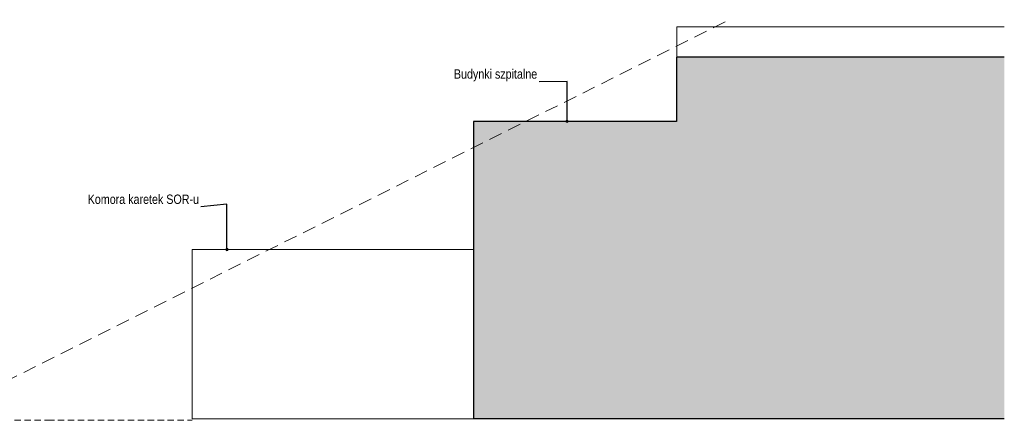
# Model space of a CAD drawing. Header units: metres. Extents: x -27 to 4743, y -5 to 11.
# Tile 3 of 5: x 15 to 43, y 0 to 11. Entities that reach past the tile are written whole.
import ezdxf

# ---------------------------------------------------------------- set-up
doc = ezdxf.new("R2010")
doc.units = ezdxf.units.M
doc.header["$MEASUREMENT"] = 0
doc.linetypes.add('Krawędzie ukryte', pattern=[0.255, 0.18, -0.075])
doc.linetypes.add('Przerywana długa', pattern=[0.585, 0.375, -0.21])
for name, color, linetype, lineweight in [('713-L Obiekty-budynki1', 7, 'Continuous', 13), ('713-L Obiekty-budynki170', 254, 'Continuous', 13), ('713-L Obiekty-budynki3', 152, 'Continuous', 30), ('728-L Rysunki 2D1', 7, 'Continuous', 13), ('728-L Rysunki 2D21', 37, 'Continuous', 5)]:
    doc.layers.add(name, color=color, linetype=linetype, lineweight=lineweight)
doc.styles.add('STYL_AUTOMATYCZNY_2', font='ARIALN.TTF')
doc.dimstyles.new('STYL_AUTOMATYCZNY__4', dxfattribs={"dimtxt": 0.18, "dimasz": 0.1368, "dimexe": 0.18, "dimexo": 0.0625, "dimgap": 0, "dimtad": 0, "dimtih": 1, "dimtoh": 1, "dimdec": 4, "dimzin": 0, "dimdsep": 46, "dimcen": 0.09, "dimadec": 0, "dimazin": 0, "dimtfac": 1, "dimtdec": 4, "dimtmove": 0, "dimatfit": 3, "dimldrblk": 'ARROWHEAD_7', "dimfxl": 1, "dimtolj": 1, "dimtzin": 0, "dimarcsym": 0})

# ---------------------------------------------------------------- blocks, each defined once
blk = doc.blocks.new('ARROWHEAD_7')
at = {"color": 0, "linetype": 'Continuous', "lineweight": 0}
for p, q in [((0, 0), (-1, 0)), ((-0.25, 0), (0.25, 0)), ((0, -0.25), (0, 0.25))]:
    blk.add_line(p, q, dxfattribs=at)
blk.add_circle((0, 0), 0.25, dxfattribs=at)

msp = doc.modelspace()

# ---------------------------------------------------------------- hatches: boundary and pattern name
at = {"layer": '713-L Obiekty-budynki170', "linetype": 'Continuous', "lineweight": 35}
for points in [[(33.914, 0), (43.12, 0), (43.12, 10.16), (33.914, 10.16)], [(28.211, 0), (33.914, 0), (33.914, 8.36), (28.211, 8.36)]]:
    msp.add_hatch(color=254, dxfattribs=at).paths.add_polyline_path(points)

# ---------------------------------------------------------------- linework, layer by layer
at = {"layer": '713-L Obiekty-budynki1', "color": 7, "linetype": 'Continuous', "lineweight": 13}
for p, q in [((33.929, 11.02), (43.12, 11.02)), ((33.929, 10.16), (33.929, 11.02)), ((20.319, 4.76), (28.211, 4.76)), ((20.319, 0), (20.319, 4.76)), ((20.319, 0), (28.211, 0))]:
    msp.add_line(p, q, dxfattribs=at)
at = {"layer": '713-L Obiekty-budynki3', "color": 152, "linetype": 'Continuous', "lineweight": 30}
for p, q in [((33.914, 10.16), (33.914, 8.36)), ((43.12, 10.16), (33.914, 10.16)), ((28.211, 8.36), (28.211, 0)), ((33.914, 8.36), (28.211, 8.36)), ((33.914, 0), (28.211, 0)), ((43.12, 0), (33.914, 0))]:
    msp.add_line(p, q, dxfattribs=at)
at = {"layer": '728-L Rysunki 2D21', "color": 37, "linetype": 'Przerywana długa', "lineweight": 5}
msp.add_line((12.968, 0), (35.403, 11.217), dxfattribs=at)
at = {"layer": '728-L Rysunki 2D21', "color": 37, "linetype": 'Krawędzie ukryte', "lineweight": 5}
for p, q in [((14.766, -0.04), (16.265, -0.04)), ((16.265, -0.04), (20.319, -0.04))]:
    msp.add_line(p, q, dxfattribs=at)

# ---------------------------------------------------------------- texts
at = {"layer": '728-L Rysunki 2D1', "color": 7, "linetype": 'Continuous', "lineweight": 13, "char_height": 0.2625, "attachment_point": 9, "style": 'STYL_AUTOMATYCZNY_2'}
for s, insert in [('\\A1;{\\pqr;\\fArial Narrow|b0|i0|c238|p0;\\W1.000000;Budynki szpitalne}', (30.004, 9.481)), ('\\A1;{\\pqr;\\fArial Narrow|b0|i0|c238|p0;\\W1.000000;Komora karetek SOR-u}', (20.507, 6.037))]:
    msp.add_mtext(s, dxfattribs=dict(at, insert=insert))

# ---------------------------------------------------------------- leaders
at = {"layer": '728-L Rysunki 2D21', "color": 37, "linetype": 'Continuous', "lineweight": 5, "annotation_type": 0, "has_hookline": 1, "hookline_direction": 1}
for points, text_width in [([(30.841, 8.36), (30.841, 9.481), (30.058, 9.475)], 2.307), ([(21.291, 4.76), (21.291, 6.037), (20.561, 5.957)], 3.082)]:
    msp.add_leader(points, dimstyle='STYL_AUTOMATYCZNY__4', dxfattribs=dict(at, text_width=text_width))

doc.saveas('drawing.dxf')
